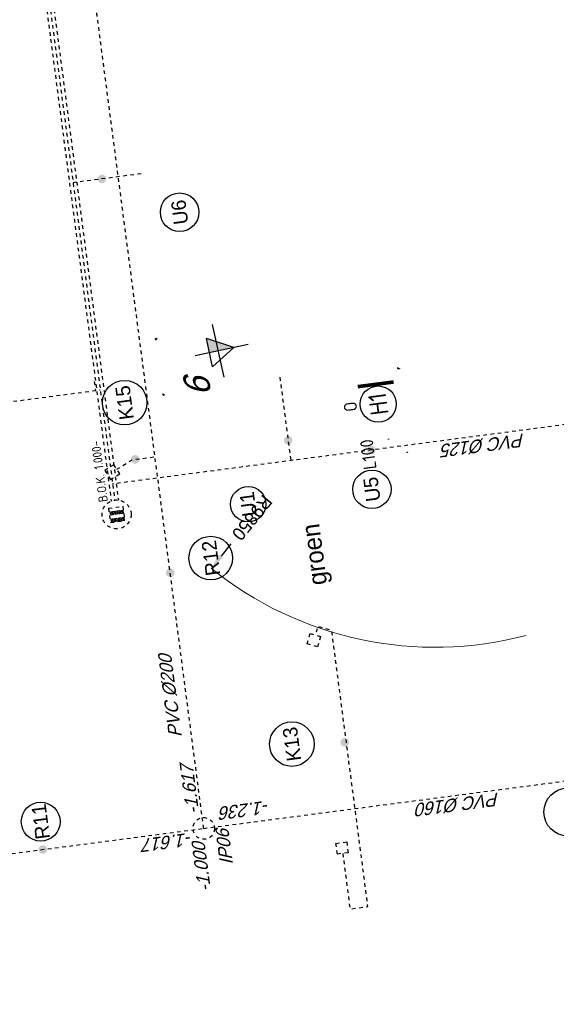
# Model space of a CAD drawing. Header units: metres. Extents: x 118052 to 118564, y 454784 to 455719.
# Tile 95 of 160: x 118521 to 118535, y 455181 to 455208. Entities that reach past the tile are written whole.
import ezdxf
from ezdxf.enums import TextEntityAlignment as Align

# ---------------------------------------------------------------- set-up
doc = ezdxf.new("R2010")
doc.units = ezdxf.units.M
doc.header["$LTSCALE"] = 0.5
doc.header["$PDMODE"] = 3
doc.header["$PDSIZE"] = 0.25
doc.linetypes.add('Tauw_HIDDEN2', pattern=[5.6, 4, -1.6])
doc.linetypes.add('Tauw_L_Center2', pattern=[6.4990000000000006, 4, -0.833, 0.833, -0.833])
for name, color, linetype in [('28HH2-D2_STAALPROFIEL', 6, 'Continuous'), ('EL6312--', 6, 'Continuous'), ('EL_N_A_EB00----REVISIE~-_-----', 1, 'Continuous'), ('Koningsstal VIEUWPORT', 254, 'Continuous'), ('ZU_B_-_EL999---LR_pvc200_vbr11~H_-----', 1, 'Tauw_L_Center2'), ('ZU_B_-_EL999---LR_pvc200_vbr11~W_-----', 8, 'Tauw_HIDDEN2'), ('ZU_B_-_EL999---SYM_RIOOLINSPECTIEPUT~-_002--', 2, 'Tauw_L_Center2'), ('ZU_N_-_AL999---LK_pvc125_sdr34__20_^200~M_-----', 7, 'Continuous'), ('ZU_N_-_AL999---LR_pvc160_sdr34__18_^200~-_-----', 7, 'Continuous'), ('ZU_N_-_AL999---LR_pvc200_sdr34__18_^200~-_-----', 7, 'Continuous'), ('ZU_N_-_AL999---LR_pvc200_sdr34__18_^200~N_-----', 7, 'Continuous'), ('ZU_N_-_AL999---LR_pvc200_sdr34__20_^200~M_-----', 7, 'Continuous'), ('ZU_N_-_AL999---LU_pvc110_sdr34__20_^200~M_-----', 7, 'Continuous'), ('ZU_N_-_AL999---LU_pvc125_sdr34__18_^200~-_-----', 7, 'Continuous'), ('ZU_N_-_AL999---LU_pvc125_sdr34__20_^200~M_-----', 7, 'Continuous'), ('ZU_N_-_AL999---SYM_HWAINSPECTIEPUT__18_^200~-_-----', 7, 'Continuous'), ('ZU_N_-_DX1AMA--_maatvoering_BGRN_18_^200~-_-----', 7, 'Continuous'), ('ZU_N_-_EL999---LK_pvc125_sdr34~H_-----', 2, 'Tauw_L_Center2'), ('ZU_N_-_EL999---LR_pvc160_sdr34~H_-----', 2, 'Tauw_L_Center2'), ('ZU_N_-_EL999---LR_pvc200_sdr34~H_-----', 2, 'Tauw_L_Center2'), ('ZU_N_-_EL999---LU_pvc110_sdr34~H_-----', 2, 'Tauw_L_Center2'), ('ZU_N_-_EL999---LU_pvc125_sdr34~H_-----', 2, 'Tauw_L_Center2'), ('ZU_N_-_EL999---SYM_HWAINSPECTIEPUT~-_002--', 2, 'Tauw_L_Center2'), ('ZU_N_-_EL999---SYM_STRAATKOLK~-_----c', 7, 'Tauw_L_Center2'), ('ZU_N_-_JB00----ZME_tekst__25_^200~-_-----', 7, 'Continuous'), ('ZU_N_-_MB00----SYM_SONDERING~-_001--', 1, 'Continuous'), ('ZU_N_-_ML999---LK_pvc125_sdr34__20_^200~M_-----', 7, 'Continuous'), ('ZU_N_-_ML999---LR_pvc160_sdr34__20_^200~M_-----', 7, 'Continuous'), ('ZU_N_-_ML999---LR_pvc200_sdr34__20_^200~M_-----', 7, 'Continuous'), ('ZU_N_-_ML999---LU_pvc110_sdr34__20_^200~M_-----', 7, 'Continuous'), ('ZU_N_-_ML999---LU_pvc125_sdr34__20_^200~M_-----', 7, 'Continuous'), ('ZU_N_-_TB00----tekst__35_^200~-_-----', 7, 'Continuous'), ('ZU_N_A_EV02----_kant molgoot ov betonstraatsteen~k_161--', 161, 'Continuous')]:
    doc.layers.add(name, color=color, linetype=linetype)
doc.styles.add('BURO-018', font='Isocp.shx', dxfattribs={"height": 360})
doc.styles.add('BURO-025', font='Isocp.shx', dxfattribs={"height": 500})
doc.styles.add('TAUW-ISOCP', font='tcb_isocp.shx')
doc.styles.add('tcb_isocp', font='tcb_isocp.shx')
doc.styles.add('WB025', font='ISO.SHX', dxfattribs={"height": 2.5})
doc.dimstyles.new('tzu18-dot_^200', dxfattribs={"dimscale": 200, "dimtxt": 1.8, "dimasz": 3, "dimexe": 2, "dimexo": 0, "dimgap": 0.5, "dimtad": 1, "dimdec": 0, "dimzin": 0, "dimdsep": 46, "dimtxsty": 'TAUW-ISOCP', "dimblk": 'DOTSMALL', "dimcen": 2, "dimdle": 1.5, "dimclre": 8, "dimadec": 0, "dimazin": 0, "dimtp": 1, "dimtm": 1, "dimtfac": 1, "dimtix": 1, "dimtmove": 1, "dimatfit": 3, "dimldrblk": 'DOTSMALL', "dimfxl": 1, "dimtvp": 0.5, "dimtolj": 1, "dimtzin": 0, "dimlwd": -1, "dimlwe": 5, "dimarcsym": 0})

# ---------------------------------------------------------------- blocks, each defined once
blk = doc.blocks.new('zusondg1')
for p, q in [((0, -1.056103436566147), (0, 0.819315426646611)), ((-0.9336846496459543, 0), (0.933684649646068, 0)), ((-0.5, 0.314618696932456), (0, -0.5514067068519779)), ((-0.5, 0.314618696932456), (0.5, 0.314618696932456)), ((0, -0.5514067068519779), (0.5, 0.314618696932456))]:
    blk.add_line(p, q)
for points in [[(0, -0.5514067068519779), (0, 0.314618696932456), (0.5, 0.314618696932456)], [(0, -0.5514067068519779), (0, 0.314618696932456), (0.5, 0.314618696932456), (0, -0.5514067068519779)]]:
    blk.add_solid(points)
blk = doc.blocks.new('*D164')
at = {"layer": 'Defpoints', "color": 0, "transparency": 16777216}
for p in [(-284624.3183150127, -1208.820721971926), (-277829.3811146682, -8339.832464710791)]:
    blk.add_point(p, dxfattribs=at)
at = {"layer": 'ZU_N_-_DX1AMA--_maatvoering_BGRN_18_^200~-_-----', "transparency": 16777216}
blk.add_line((-284028.2953972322, -1834.322665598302), (-284326.3068561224, -1521.57169378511), dxfattribs=at)
at = {"layer": 'ZU_N_-_DX1AMA--_maatvoering_BGRN_18_^200~-_-----', "color": 8, "lineweight": 5, "transparency": 16777216}
blk.add_arc((-277829.3811146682, -8339.83246471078), 9850.000001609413, 133.6175508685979, 187.4163115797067, dxfattribs=at)
at = {"layer": 'ZU_N_-_DX1AMA--_maatvoering_BGRN_18_^200~-_-----', "transparency": 16777216}
blk.add_solid([(-284378.4320180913, -1571.240270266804), (-284274.1816941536, -1471.903117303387), (-284624.3183150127, -1208.820721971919)], dxfattribs=at)
at = {"layer": 'ZU_N_-_DX1AMA--_maatvoering_BGRN_18_^200~-_-----', "transparency": 16777216, "insert": (-283383.7864881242, -2510.708695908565), "char_height": 360, "attachment_point": 5, "rotation": 133.61755086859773, "style": 'TAUW-ISOCP'}
blk.add_mtext('\\A1;R9850', dxfattribs=at)
blk = doc.blocks.new('_DotSmall')
at = {"color": 0, "linetype": 'ByBlock', "const_width": 0.5}
blk.add_lwpolyline([(-0.0625, 0, 1), (0.0625, 0, 1)], format="xyb", close=True, dxfattribs=at)
blk = doc.blocks.new('E00172')
at = {"color": 0, "linetype": 'Continuous', "const_width": 0.5}
blk.add_lwpolyline([(-2.499999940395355, 0.75), (2.5, 0.75)], dxfattribs=at)
at = {"color": 0, "linetype": 'Continuous'}
blk.add_circle((0, 3.500000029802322), 2.5, dxfattribs=at)
at = {"color": 0, "linetype": 'Continuous', "style": 'BURO-018'}
for tag, p in [('E_GKAST', (5.960464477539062e-08, 11.5)), ('E_GROEP', (5.960464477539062e-08, 8.500000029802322)), ('E_SGROEP', (4.500000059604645, 8.500000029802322)), ('E_ARMCODE', (0, 3.500000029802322)), ('E_SLET', (4.500000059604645, 2.500000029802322))]:
    blk.add_attdef(tag, text='', height=1.8, dxfattribs=at).set_placement(p, align=Align.MIDDLE)
blk = doc.blocks.new('A$C051E189E')
at = {"layer": 'EL6312--'}
ref = blk.add_blockref('E00172', (-17790.27096402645, -66232.26002919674), dxfattribs=dict(at, xscale=199.9999999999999, yscale=199.9999999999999, zscale=199.9999999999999, rotation=89.92269290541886))
ref.add_attrib('E_ARMCODE', 'H1', dxfattribs={"layer": '0', "color": 2, "linetype": 'Continuous', "height": 500, "rotation": 2.219811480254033e-05, "style": 'BURO-025'}).set_placement((-18490.27033269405, -66231.31554508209), align=Align.MIDDLE)
ref.add_attrib('E_SLET', 'O', dxfattribs={"layer": '0', "color": 1, "linetype": 'Continuous', "height": 360, "rotation": 2.219811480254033e-05, "style": 'BURO-018'}).set_placement((-18462.52839607, -65456.26306468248), align=Align.MIDDLE)
ref.add_attrib('E_GROEP', '.', dxfattribs={"layer": '0', "color": 1, "linetype": 'Continuous', "height": 360, "rotation": 2.219811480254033e-05, "style": 'BURO-018'}).set_placement((-19490.26942259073, -66229.96627017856), align=Align.MIDDLE)
ref.add_attrib('E_GKAST', 'L100', dxfattribs={"layer": '0', "color": 1, "linetype": 'Continuous', "height": 360, "rotation": 2.219811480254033e-05, "style": 'BURO-018'}).set_placement((-19836.71177476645, -65774.83639115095), align=Align.MIDDLE)
ref.add_attrib('E_SGROEP', '.', dxfattribs={"layer": '0', "color": 1, "linetype": 'Continuous', "height": 360, "rotation": 2.219811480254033e-05, "style": 'BURO-018'}).set_placement((-19918.51584619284, -66700.04810726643), align=Align.MIDDLE)
blk = doc.blocks.new('Leidingen')
at = {"layer": '28HH2-D2_STAALPROFIEL'}
for points in [[(-279700.520996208, -507.1904040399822), (-279700.5209962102, -547.1904040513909), (-279699.5209962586, -547.1904040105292, 0.4142135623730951), (-279696.5209962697, -544.1904040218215), (-279696.5209962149, -517.1904040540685, -0.4142135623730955), (-279690.5209961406, -511.1904040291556, -1), (-279690.5209961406, -511.1904040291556), (-279663.5209962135, -511.1904040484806, 0.4142135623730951), (-279660.5209962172, -508.1904040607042), (-279660.5209962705, -507.1904040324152), (-279700.520996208, -507.1904040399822)], [(-278125.5209962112, -507.1904040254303), (-278125.5209962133, -547.1904040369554), (-278126.5209961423, -547.1904040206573, -0.4142135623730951), (-278129.5209961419, -544.1904040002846), (-278129.5209962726, -517.1904041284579, 0.4142135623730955), (-278135.5209962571, -511.1904040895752, 1), (-278135.5209962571, -511.1904040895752), (-278162.5209962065, -511.1904040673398, -0.4142135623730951), (-278165.5209961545, -508.1904040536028), (-278165.5209962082, -507.1904040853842), (-278125.5209962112, -507.1904040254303)], [(-279825.6890488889, -7047.358456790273), (-279785.689048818, -7047.358456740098), (-279785.6890488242, -7048.358456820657, -0.4142135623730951), (-279788.6890488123, -7051.358456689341), (-279815.6890489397, -7051.358456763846, 0.4142135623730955), (-279821.689048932, -7057.358456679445, 1), (-279821.689048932, -7057.358456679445), (-279821.6890488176, -7084.358456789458, -0.4142135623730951), (-279824.6890488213, -7087.358456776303), (-279825.6890488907, -7087.358456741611), (-279825.6890488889, -7047.358456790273)]]:
    blk.add_lwpolyline(points, format="xyb", dxfattribs=at)
at = {"layer": 'ZU_B_-_EL999---LR_pvc200_vbr11~H_-----'}
blk.add_lwpolyline([(-253314.3365954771, 1197.705232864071), (-282406.8242117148, 1194.942875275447)], dxfattribs=at)
at = {"layer": 'ZU_B_-_EL999---LR_pvc200_vbr11~W_-----'}
for points in [[(-253297.1888031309, 1297.706861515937), (-282419.548548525, 1294.941667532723)], [(-253297.1698129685, 1097.706862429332), (-282419.5032063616, 1094.941671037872)]]:
    blk.add_lwpolyline(points, dxfattribs=at)
at = {"layer": 'ZU_B_-_EL999---SYM_RIOOLINSPECTIEPUT~-_002--'}
for p, q in [((-282606.8431928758, 1394.872853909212), (-283006.8431911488, 1394.834873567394)), ((-283006.8431911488, 1394.834873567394), (-283006.8052108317, 994.8348753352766)), ((-282606.8431928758, 1394.872853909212), (-282606.8052124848, 994.8728556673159)), ((-283006.8397955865, 1359.074873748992), (-282606.8397973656, 1359.112854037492)), ((-283006.8359975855, 1319.074873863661), (-282606.8359993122, 1319.112854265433)), ((-283006.8321995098, 1279.074874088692), (-282606.8322014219, 1279.112854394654)), ((-283006.8284015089, 1239.074874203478), (-282606.8284032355, 1239.11285460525)), ((-283006.8246034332, 1199.074874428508), (-282606.8246052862, 1199.112854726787)), ((-283006.8208054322, 1159.074874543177), (-282606.8208073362, 1159.112854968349)), ((-283006.8170074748, 1119.074874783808), (-282606.8170093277, 1119.112855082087)), ((-283006.8132093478, 1079.074874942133), (-282606.8132111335, 1079.112855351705)), ((-283006.809411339, 1039.074875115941), (-282606.8094132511, 1039.112855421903)), ((-283006.8056132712, 999.0748752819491), (-282606.8056151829, 999.1128556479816)), ((-282606.8052124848, 994.8728556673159), (-283006.8052108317, 994.8348753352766))]:
    blk.add_line(p, q, dxfattribs=at)
blk.add_circle((-282806.8242018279, 1194.853864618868), 399.9999999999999, dxfattribs=at)
at = {"layer": 'ZU_N_-_EL999---LK_pvc125_sdr34~H_-----'}
blk.add_line((-279082.103273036, 1330.167535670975), (-279331.8023707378, 1330.167535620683), dxfattribs=at)
blk.add_lwpolyline([(-279082.1034240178, 6980.167535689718), (-279082.1034240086, 7230.167535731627), (-279332.1034240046, 7230.167535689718), (-279331.7766956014, 1195.234853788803)], dxfattribs=at)
at = {"layer": 'ZU_N_-_EL999---LK_pvc125_sdr34~H_-----', "flags": 128}
for points in [[(-281569.6554341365, 1027.00063955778), (-281362.8186780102, 571.7879900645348), (-281362.8186778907, -65.07610742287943)], [(-292918.1955655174, -3790.585348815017), (-294468.1955654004, -3790.585348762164), (-294468.1955654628, -4290.585348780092), (-286762.2450608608, -4290.585350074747), (-286601.3267489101, -3924.613577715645), (-286830.1806879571, -3823.986173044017)]]:
    blk.add_lwpolyline(points, dxfattribs=at)
at = {"layer": 'ZU_N_-_EL999---LR_pvc160_sdr34~H_-----'}
blk.add_lwpolyline([(-291732.1112830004, -65.07610740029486), (-291732.1112830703, -24968.14670991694)], dxfattribs=at)
at = {"layer": 'ZU_N_-_EL999---LR_pvc200_sdr34~H_-----'}
for points in [[(-291732.1112830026, 37366.44620374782), (-291732.1112830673, -65.07610745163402)], [(-291732.1112830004, -65.07610740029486), (-261618.0914832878, -65.07610742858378)]]:
    blk.add_lwpolyline(points, dxfattribs=at)
at = {"layer": 'ZU_N_-_EL999---LU_pvc110_sdr34~H_-----'}
blk.add_line((-273550.5209962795, -702.3584562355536), (-273550.5209962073, 1195.783789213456), dxfattribs=at)
blk.add_lwpolyline([(-279630.5209968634, -3777.358456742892), (-281957.1873226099, -3777.358456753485)], dxfattribs=at)
at = {"layer": 'ZU_N_-_EL999---LU_pvc125_sdr34~H_-----'}
blk.add_lwpolyline([(-281957.1873244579, -25492.35845668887), (-281957.187323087, 1194.985568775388)], dxfattribs=at)
at = {"layer": 'ZU_N_-_EL999---SYM_HWAINSPECTIEPUT~-_002--', "lineweight": -3}
blk.add_circle((-291732.1112830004, -65.07610740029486), 299.9999999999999, dxfattribs=at)
at = {"layer": 'ZU_N_-_EL999---SYM_STRAATKOLK~-_----c', "lineweight": -3}
for points in [[(-281706.2192292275, 964.9496130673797), (-281433.0916391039, 1089.051666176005), (-281557.1936921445, 1362.179256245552), (-281830.3212823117, 1238.077203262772)], [(-292618.1955653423, -3940.585348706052), (-292918.1955654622, -3940.585348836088), (-292918.1955655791, -3640.585348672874), (-292618.1955653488, -3640.585348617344)], [(-286890.557130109, -3961.298536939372), (-287165.1818576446, -3840.545652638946), (-287044.4289734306, -3565.920925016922), (-286769.804245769, -3686.673809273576)]]:
    blk.add_lwpolyline(points, close=True, dxfattribs=at)
at = {"layer": 'ZU_N_-_ML999---LK_pvc125_sdr34__20_^200~M_-----'}
blk.add_lwpolyline([(-281362.8186779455, 487.8439532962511, 0, 0, 0), (-281479.3254315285, 516.5872374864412, 0, 91.82399999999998, 0), (-281470.4476168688, 514.3969992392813, 91.82399999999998, 169.728, 0), (-281445.2122541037, 508.1712038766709, 169.728, 221.712, 0), (-281407.394161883, 498.8411338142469, 221.712, 240, 0), (-281362.8186779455, 487.8439532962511, 240, 221.712, 0), (-281318.2431940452, 476.8467727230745, 221.712, 169.728, 0), (-281280.4251018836, 467.5167026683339, 169.728, 91.82399999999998, 0), (-281255.189739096, 461.2909073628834, 91.82399999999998, 0, 0), (-281246.311924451, 459.1006691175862, 0, 0, 0), (-281362.8186779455, 487.8439532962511, 0, 0, 0), (-280386.3550166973, 539.9689637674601, 0, 0, 0)], format="xyseb", dxfattribs=at)
at = {"layer": 'ZU_N_-_ML999---LK_pvc125_sdr34__20_^200~M_-----', "flags": 128}
blk.add_lwpolyline([(-289878.4331580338, -4244.885696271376, 0, 0, 0), (-289889.9611378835, -4364.330686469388, 0, 91.82399999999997, 0), (-289889.0827059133, -4355.228978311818, 91.82399999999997, 169.728, 0), (-289886.5857453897, -4329.357193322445, 169.728, 221.7119999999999, 0), (-289882.8437631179, -4290.585349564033, 221.7119999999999, 239.9999999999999, 0), (-289878.4331580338, -4244.885696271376, 239.9999999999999, 221.7119999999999, 0), (-289874.0225529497, -4199.186042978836, 221.7119999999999, 169.728, 0), (-289870.2805705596, -4160.414199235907, 169.728, 91.82399999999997, 0), (-289867.7836102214, -4134.542414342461, 91.82399999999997, 0, 0), (-289866.9051780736, -4125.440706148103, 0, 0, 0), (-289878.4331580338, -4244.885696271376, 0, 0, 0), (-289797.0593779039, -3401.746618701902, 0, 0, 0)], format="xyseb", dxfattribs=at)
at = {"layer": 'ZU_N_-_ML999---LK_pvc125_sdr34__20_^200~M_-----'}
for centre, radius in [((-279770.4316639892, 572.8478228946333), 616.8002884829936), ((-289737.8055334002, -2787.799082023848), 616.8002884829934)]:
    blk.add_circle(centre, radius, dxfattribs=at)
at = {"layer": 'ZU_N_-_ML999---LR_pvc160_sdr34__20_^200~M_-----'}
blk.add_circle((-292593.3733971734, -10116.35461532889), 662.8486899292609, dxfattribs=at)
at = {"layer": 'ZU_N_-_ML999---LR_pvc200_sdr34__20_^200~M_-----', "flags": 128}
for points in [[(-291732.1112829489, 4425.558678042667, 0, 0, 0), (-291851.9294598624, 4432.162046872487, 0, 91.82399999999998, 0), (-291842.7993147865, 4431.658870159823, 91.82399999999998, 169.728, 0), (-291816.8466977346, 4430.228580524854, 169.728, 221.712, 0), (-291777.9537175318, 4428.085126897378, 221.712, 240, 0), (-291732.1112829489, 4425.558678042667, 240, 221.712, 0), (-291686.2688484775, 4423.032229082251, 221.712, 169.728, 0), (-291647.3758682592, 4420.888775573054, 169.728, 91.82399999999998, 0), (-291621.4232510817, 4419.45848592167, 91.82399999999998, 0, 0), (-291612.2931061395, 4418.955309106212, 0, 0, 0), (-291732.1112829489, 4425.558678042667, 0, 0, 0), (-291496.6799601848, 4412.583686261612, 0, 0, 0)], [(-284598.3610629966, -65.07610742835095, 0, 0, 0), (-284624.0149458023, 52.14965030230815, 0, 91.82399999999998, 0), (-284622.0601198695, 43.21704761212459, 91.82399999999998, 169.728, 0), (-284616.5034889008, 17.82594846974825, 169.728, 221.712, 0), (-284608.1762385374, -20.2255325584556, 221.712, 240, 0), (-284598.3610629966, -65.07610742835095, 240, 221.712, 0), (-284588.5458874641, -109.9266824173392, 221.712, 169.728, 0), (-284580.2186369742, -147.978163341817, 169.728, 91.82399999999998, 0), (-284574.6620059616, -173.3692625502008, 91.82399999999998, 0, 0), (-284572.7071800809, -182.3018652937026, 0, 0, 0), (-284598.3610629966, -65.07610742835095, 0, 0, 0), (-284472.2966951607, -641.1289076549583, 0, 0, 0)]]:
    blk.add_lwpolyline(points, format="xyseb", dxfattribs=at)
at = {"layer": 'ZU_N_-_ML999---LR_pvc200_sdr34__20_^200~M_-----'}
for centre, radius in [((-290960.151352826, 4383.014747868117), 537.3427850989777), ((-284342.9753541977, -1232.064489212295), 604.9205491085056)]:
    blk.add_circle(centre, radius, dxfattribs=at)
at = {"layer": 'ZU_N_-_ML999---LU_pvc110_sdr34__20_^200~M_-----', "flags": 128}
for points in [[(-273550.5209962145, 391.0985539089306, 0, 0, 0), (-273489.2788705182, 494.2944938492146, 0, 91.82399999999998, 0), (-273493.9455205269, 486.4309632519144, 91.82399999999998, 169.728, 0), (-273507.2105650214, 464.0787226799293, 169.728, 221.712, 0), (-273527.089759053, 430.5813205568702, 221.712, 240, 0), (-273550.5209962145, 391.0985539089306, 240, 221.712, 0), (-273573.9522336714, 351.6157872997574, 221.712, 169.728, 0), (-273593.8314275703, 318.118385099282, 169.728, 91.82399999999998, 0), (-273607.0964719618, 295.7661444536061, 91.82399999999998, 0, 0), (-273611.7631219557, 287.9026138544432, 0, 0, 0), (-273550.5209962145, 391.0985539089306, 0, 0, 0), (-274472.3150051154, -1162.168875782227, 0, 0, 0)], [(-281390.0742707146, -3777.358456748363, 0, 0, 0), (-281297.4051697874, -3853.597801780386, 0, 91.82399999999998, 0), (-281304.4665552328, -3847.78836364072, 91.82399999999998, 169.728, 0), (-281324.5386826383, -3831.274921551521, 169.728, 221.712, 0), (-281354.6190727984, -3806.527630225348, 221.712, 240, 0), (-281390.0742707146, -3777.358456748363, 240, 221.712, 0), (-281425.5294687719, -3748.189283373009, 221.712, 169.728, 0), (-281455.6098589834, -3723.441991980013, 169.728, 91.82399999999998, 0), (-281475.6819863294, -3706.928549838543, 91.82399999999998, 0, 0), (-281482.7433718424, -3701.119111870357, 0, 0, 0), (-281390.0742707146, -3777.358456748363, 0, 0, 0), (-282621.0254629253, -2764.648593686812, 0, 0, 0)]]:
    blk.add_lwpolyline(points, format="xyseb", dxfattribs=at)
at = {"layer": 'ZU_N_-_ML999---LU_pvc110_sdr34__20_^200~M_-----'}
for centre, radius in [((-274744.4981015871, -1620.810540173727), 533.3252424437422), ((-282998.7080223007, -2453.927213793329), 489.0724809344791)]:
    blk.add_circle(centre, radius, dxfattribs=at)
at = {"layer": 'ZU_N_-_ML999---LU_pvc125_sdr34__20_^200~M_-----', "flags": 128}
blk.add_lwpolyline([(-281957.1873235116, -6018.574366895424, 0, 0, 0), (-281837.8921257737, -6031.561122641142, 0, 91.82399999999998, 0), (-281846.9824198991, -6030.571531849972, 91.82399999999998, 169.728, 0), (-281872.8217596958, -6027.758600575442, 169.728, 221.712, 0), (-281911.544980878, -6023.543099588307, 221.712, 240, 0), (-281957.1873235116, -6018.574366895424, 240, 221.712, 0), (-282002.829666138, -6013.605634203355, 221.712, 169.728, 0), (-282041.5528871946, -6009.390133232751, 169.728, 91.82399999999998, 0), (-282067.3922271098, -6006.577202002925, 91.82399999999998, 0, 0), (-282076.4825210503, -6005.587611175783, 0, 0, 0), (-281957.1873235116, -6018.574366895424, 0, 0, 0), (-282507.4849112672, -5958.667677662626, 0, 0, 0)], format="xyseb", dxfattribs=at)
at = {"layer": 'ZU_N_-_ML999---LU_pvc125_sdr34__20_^200~M_-----'}
blk.add_circle((-283035.9650074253, -5901.136091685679), 531.6023847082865, dxfattribs=at)
at = {"layer": 'ZU_N_A_EV02----_kant molgoot ov betonstraatsteen~k_161--'}
blk.add_arc((-277829.3811184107, -8839.83237725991), 10000.00000001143, 179.9996575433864, 179.9999985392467, dxfattribs=at)
at = {"layer": 'EL_N_A_EB00----REVISIE~-_-----'}
blk.add_blockref('A$C051E189E', (-262229.9305388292, 59850.06411849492), dxfattribs=at)
at = {"layer": 'ZU_N_-_MB00----SYM_SONDERING~-_001--', "xscale": 799.9999999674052, "yscale": 800.0000000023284, "zscale": 799.9999999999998, "rotation": 4.735440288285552}
blk.add_blockref('zusondg1', (-278685.4692221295, -2185.135157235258), dxfattribs=at)
at = {"layer": 'ZU_B_-_EL999---LR_pvc200_vbr11~H_-----', "style": 'WB025'}
blk.add_text('B.O.K. 1.000-', height=250, rotation=0.005440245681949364, dxfattribs=at).set_placement((-282419.3828650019, 1388.871658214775))
at = {"layer": 'ZU_N_-_AL999---LK_pvc125_sdr34__20_^200~M_-----', "style": 'tcb_isocp'}
for s, p in [('K15', (-279770.4316639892, 572.8478228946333)), ('K13', (-289737.8055334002, -2787.799082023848))]:
    blk.add_text(s, height=399.9999999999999, rotation=359.9999982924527, dxfattribs=at).set_placement(p, align=Align.MIDDLE)
at = {"layer": 'ZU_N_-_AL999---LR_pvc160_sdr34__18_^200~-_-----', "style": 'tcb_isocp', "oblique": 20.00023775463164}
blk.add_text('PVC %%129160', height=359.9999999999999, rotation=90, dxfattribs=at).set_placement((-291809.0769258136, -8292.223023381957))
at = {"layer": 'ZU_N_-_AL999---LR_pvc200_sdr34__18_^200~-_-----', "style": 'tcb_isocp', "oblique": 20.00023775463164}
blk.add_text('PVC %%129200', height=359.9999999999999, dxfattribs=at).set_placement((-289141.9804394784, 201.9086772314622))
at = {"layer": 'ZU_N_-_AL999---LR_pvc200_sdr34__18_^200~N_-----', "style": 'tcb_isocp', "oblique": 20.00023775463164}
for s, rotation, p in [('-1.617', 90, (-291799.7220940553, 278.5069585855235)), ('-1.236', 89.99999658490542, (-291198.1157791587, -1956.217085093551))]:
    blk.add_text(s, height=359.9999999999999, rotation=rotation, dxfattribs=at).set_placement(p)
for s, p in [('-1.000', (-293476.2089878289, -40.87707919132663)), ('-1.617', (-291304.0443404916, 3.263014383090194))]:
    blk.add_text(s, height=359.9999999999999, dxfattribs=at).set_placement(p)
at = {"layer": 'ZU_N_-_AL999---LR_pvc200_sdr34__20_^200~M_-----', "style": 'tcb_isocp'}
for s, p in [('R11', (-290960.151352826, 4383.014747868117)), ('R12', (-284342.9753541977, -1232.064489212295))]:
    blk.add_text(s, height=399.9999999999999, dxfattribs=at).set_placement(p, align=Align.MIDDLE)
at = {"layer": 'ZU_N_-_AL999---LU_pvc110_sdr34__20_^200~M_-----'}
for s, style, p in [('U6', 'TAUW-ISOCP', (-274744.4981015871, -1620.810540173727)), ('U1', 'tcb_isocp', (-282998.7080223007, -2453.927213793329))]:
    blk.add_text(s, height=399.9999999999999, dxfattribs=dict(at, style=style)).set_placement(p, align=Align.MIDDLE)
at = {"layer": 'ZU_N_-_AL999---LU_pvc125_sdr34__18_^200~-_-----', "style": 'tcb_isocp', "oblique": 20.00023775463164}
blk.add_text('PVC %%129125', height=359.9999999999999, rotation=90, dxfattribs=at).set_placement((-282050.9196622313, -10277.39425706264))
at = {"layer": 'ZU_N_-_AL999---LU_pvc125_sdr34__20_^200~M_-----', "style": 'tcb_isocp'}
blk.add_text('U5', height=399.9999999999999, dxfattribs=at).set_placement((-283035.9650074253, -5901.136091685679), align=Align.MIDDLE)
at = {"layer": 'ZU_N_-_AL999---SYM_HWAINSPECTIEPUT__18_^200~-_-----', "style": 'tcb_isocp', "oblique": 20.00023775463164}
blk.add_text('IP06', height=359.9999999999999, rotation=359.9836860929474, dxfattribs=at).set_placement((-292823.1243232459, -742.1145031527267))
at = {"layer": 'ZU_N_-_JB00----ZME_tekst__25_^200~-_-----', "style": 'TAUW-ISOCP'}
blk.add_text('groen', height=499.9999999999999, dxfattribs=at).set_placement((-285473.1474232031, -4331.88387396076))
at = {"layer": 'ZU_N_-_TB00----tekst__35_^200~-_-----', "style": 'tcb_isocp', "oblique": 20.00023775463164}
blk.add_text('6', height=699.9999999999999, rotation=1.435440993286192, dxfattribs=at).set_placement((-279617.4434502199, -1482.820713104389), align=Align.MIDDLE)
at = {"layer": 'ZU_N_-_DX1AMA--_maatvoering_BGRN_18_^200~-_-----'}
dim = blk.add_radius_dim(center=(-277829.3811146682, -8339.832464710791), mpoint=(-284624.3183150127, -1208.820721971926), dimstyle='tzu18-dot_^200', override={"dimasz": 2.16, "dimexe": 0, "dimgap": 0.6, "dimtad": 0, "dimcen": 0.1, "dimdle": 0, "dimclrd": 256, "dimclrt": 256, "dimadec": 2, "dimtm": 0, "dimtofl": 0, "dimtmove": 0, "dimtvp": 0}, dxfattribs=at)
dim.commit()
dim.dimension.update_dxf_attribs({"geometry": '*D164', "text_midpoint": (-283383.7864881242, -2510.708695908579), "dimtype": 164})

msp = doc.modelspace()

# ---------------------------------------------------------------- block references
at = {"layer": 'Koningsstal VIEUWPORT', "color": 6, "xscale": 0.0009975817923, "yscale": 0.0009975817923, "zscale": 0.0009975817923, "rotation": 97.46987594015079}
msp.add_blockref('Leidingen', (118487.8519961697, 455474.6886337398), dxfattribs=at)

doc.saveas('drawing.dxf')
